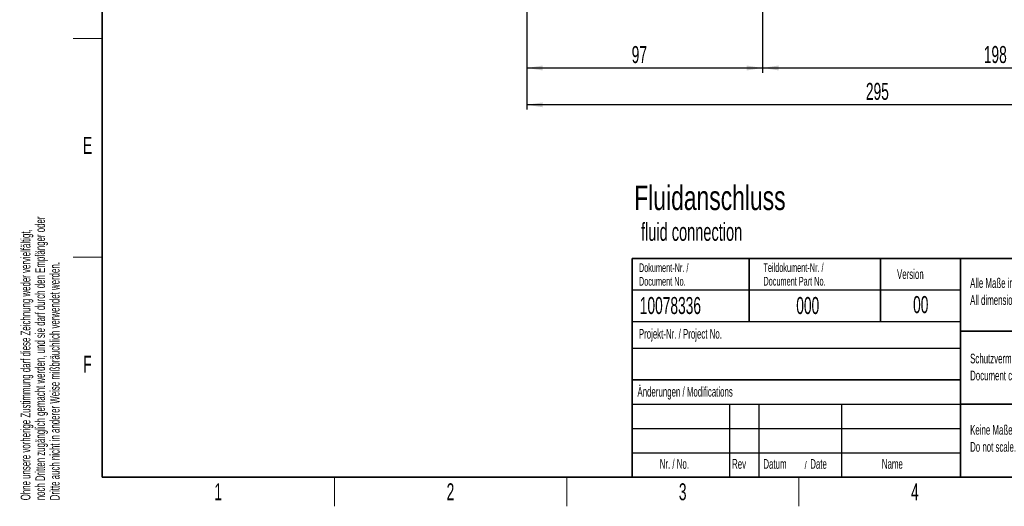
# Paper-space layout 'Blatt5' of a CAD drawing. Header units: millimetres. Extents: x 5 to 418, y 2 to 292.
# Tile 1 of 30: x 9 to 211, y 6 to 106. Entities that reach past the tile are written whole.
import ezdxf

# ---------------------------------------------------------------- set-up
doc = ezdxf.new("R2010")
doc.units = ezdxf.units.MM
doc.layers.add('SLD-0', color=7, linetype='Continuous')
doc.styles.add('SLDTEXTSTYLE0', font='TXT', dxfattribs={"width": 0.7})
doc.styles.add('SLDTEXTSTYLE1', font='TXT', dxfattribs={"width": 0.605})
doc.dimstyles.new('SLDDIMSTYLE6', dxfattribs={"dimtxt": 3.5, "dimasz": 3.302, "dimexe": 0, "dimexo": 0.0625, "dimgap": 0.875, "dimtad": 1, "dimlfac": 2, "dimrnd": 1e-09, "dimzin": 12, "dimdsep": 46, "dimtxsty": 'SLDTEXTSTYLE1', "dimsah": 1, "dimcen": 0.09, "dimadec": 0, "dimazin": 3, "dimtfac": 1, "dimtofl": 0, "dimtmove": 0, "dimatfit": 3, "dimfxl": 1, "dimfrac": 2, "dimtolj": 1, "dimtzin": 12, "dimarcsym": 0})

# ---------------------------------------------------------------- blocks, each defined once
blk = doc.blocks.new('_D_32')
at = {"layer": 'SLD-0', "color": 7}
for p, q in [((113.29, 147.55), (113.29, 95.17)), ((161.79, 125.17), (161.79, 95.17)), ((113.29, 96.17), (161.79, 96.17))]:
    blk.add_line(p, q, dxfattribs=at)
for points in [[(113.29, 96.17), (116.59, 95.66), (116.59, 96.68)], [(161.79, 96.17), (158.49, 96.68), (158.49, 95.66)]]:
    blk.add_solid(points, dxfattribs=at)
at = {"layer": 'SLD-0', "color": 7, "insert": (134.87, 100.68), "char_height": 3.5, "attachment_point": 1, "style": 'SLDTEXTSTYLE1'}
blk.add_mtext('97', dxfattribs=at)
blk = doc.blocks.new('_D_33')
at = {"layer": 'SLD-0', "color": 7}
for p, q in [((113.29, 145.92), (113.29, 87.6)), ((260.79, 125.17), (260.79, 87.6)), ((260.79, 88.6), (113.29, 88.6))]:
    blk.add_line(p, q, dxfattribs=at)
for points in [[(113.29, 88.6), (116.59, 88.09), (116.59, 89.1)], [(260.79, 88.6), (257.49, 89.1), (257.49, 88.09)]]:
    blk.add_solid(points, dxfattribs=at)
at = {"layer": 'SLD-0', "color": 7, "insert": (183.03, 93.11), "char_height": 3.5, "attachment_point": 1, "style": 'SLDTEXTSTYLE1'}
blk.add_mtext('295', dxfattribs=at)
blk = doc.blocks.new('_D_35')
at = {"layer": 'SLD-0', "color": 7}
for p, q in [((161.79, 119.17), (161.79, 95.18)), ((260.79, 119.17), (260.79, 95.18)), ((161.79, 96.18), (260.79, 96.18))]:
    blk.add_line(p, q, dxfattribs=at)
for points in [[(161.79, 96.18), (165.09, 95.67), (165.09, 96.69)], [(260.79, 96.18), (257.49, 96.69), (257.49, 95.67)]]:
    blk.add_solid(points, dxfattribs=at)
at = {"layer": 'SLD-0', "color": 7, "insert": (207.28, 100.69), "char_height": 3.5, "attachment_point": 1, "style": 'SLDTEXTSTYLE1'}
blk.add_mtext('198', dxfattribs=at)

psp = doc.layouts.new('Blatt5')

# ---------------------------------------------------------------- linework, layer by layer
at = {"layer": 'SLD-0', "lineweight": 35}
for p, q in [((26, 282.5), (26, 12)), ((135, 57), (408, 57)), ((135, 57), (135, 12)), ((159, 57), (159, 44)), ((186, 57), (186, 44)), ((202.5, 57), (202.5, 12)), ((202.5, 42), (259, 42)), ((135, 32), (202.5, 32)), ((202.5, 27), (259, 27)), ((26, 12), (408, 12)), ((135, 12), (408, 12))]:
    psp.add_line(p, q, dxfattribs=at)
at = {"layer": 'SLD-0', "lineweight": 18}
for p, q in [((20, 102.25), (26, 102.25)), ((20, 57.25), (26, 57.25)), ((73.75, 6), (73.75, 12)), ((121.5, 6), (121.5, 12)), ((169.25, 6), (169.25, 12))]:
    psp.add_line(p, q, dxfattribs=at)
at = {"layer": 'SLD-0'}
for p, q in [((135, 50.5), (202.5, 50.5)), ((135, 38.5), (202.5, 38.5)), ((135, 27), (202.5, 27)), ((155, 27), (155, 12)), ((161, 27), (161, 12)), ((178, 27), (178, 12)), ((135, 22), (202.5, 22)), ((135, 17), (202.5, 17))]:
    psp.add_line(p, q, dxfattribs=at)
at = {"layer": 'SLD-0', "lineweight": 25}
psp.add_line((135, 44), (202.5, 44), dxfattribs=at)

# ---------------------------------------------------------------- texts
at = {"layer": 'SLD-0', "char_height": 2, "attachment_point": 1, "rotation": 90, "style": 'SLDTEXTSTYLE1'}
for s, insert in [('noch Dritten zugänglich gemacht werden, und sie darf durch den Empfänger oder', (12.2299, 7.2381)), ('Ohne unsere vorherige Zustimmung darf diese Zeichnung weder vervielfältigt,', (9.2299, 7.2381)), ('Dritte auch nicht in anderer Weise mißbräuchlich verwendet werden.', (15.2299, 7.2381))]:
    psp.add_mtext(s, dxfattribs=dict(at, insert=insert))
at = {"layer": 'SLD-0', "style": 'SLDTEXTSTYLE1'}
for s, insert, char_height, attachment_point in [('E', (22.9816, 82.0011), 3.5, 2), ('Dokument-Nr. /', (136.354, 55.9891), 1.8, 1), ('Teildokument-Nr. /', (161.9554, 56.0073), 1.8, 1), ('Version', (189.4285, 54.7601), 2, 1), ('Document No.', (136.354, 53.1891), 1.8, 1), ('Document Part No.', (161.9554, 53.2073), 1.8, 1), ('Alle Maße in Millimeter. /', (204.464, 52.9388), 2, 1), ('10078336', (136.5297, 49.0581), 3.5, 1), ('000', (168.711, 49.0581), 3.5, 1), ('00', (194.3073, 49.2527), 3.5, 2), ('All dimensions in millimetres.', (204.464, 49.4388), 2, 1), ('Projekt-Nr. / Project No.', (136.3454, 42.4834), 2, 1), ('F', (22.9536, 37.0011), 3.5, 2), ('Schutzvermerk ISO 16016 beachten /', (204.464, 37.4058), 2, 1), ('Document control per ISO 16016', (204.464, 33.9058), 2, 1), ('Änderungen / Modifications', (136.0531, 30.5619), 2, 1), ('Keine Maße aus der Zeichnung abnehmen. /', (204.464, 22.729), 2, 1), ('Do not scale.', (204.464, 19.229), 2, 1), ('Nr. / No.', (140.6365, 15.7244), 2, 1), ('Rev', (155.5183, 15.7244), 2, 1), ('Datum', (161.9462, 15.7244), 2, 1), ('/', (170.4292, 15.2243), 1.5, 1), ('Date', (171.5854, 15.7244), 2, 1), ('Name', (186.3108, 15.729), 2, 1), ('1', (49.8527, 10.743), 3.5, 2), ('2', (97.6027, 10.743), 3.5, 2), ('3', (145.3527, 10.743), 3.5, 2), ('4', (193.1027, 10.743), 3.5, 2)]:
    psp.add_mtext(s, dxfattribs=dict(at, insert=insert, char_height=char_height, attachment_point=attachment_point))
at = {"layer": 'SLD-0', "color": 7, "attachment_point": 1}
for s, insert, char_height, style in [('Fluidanschluss', (135.391, 71.9778), 5.027083, 'SLDTEXTSTYLE0'), ('fluid connection', (136.7801, 64.3187), 3.704167, 'SLDTEXTSTYLE1')]:
    psp.add_mtext(s, dxfattribs=dict(at, insert=insert, char_height=char_height, style=style))

# ---------------------------------------------------------------- dimensions: what is measured, and where the dimension line sits
at = {"layer": 'SLD-0', "color": 7}
for base, p1, p2, picture, middle in [((161.7926, 96.1683), (113.2926, 147.5501), (161.7926, 125.1683), '_D_32', (137.5426, 96.1683)), ((113.2926, 88.5959), (260.7926, 125.1683), (113.2926, 145.9183), '_D_33', (187.0426, 88.5959)), ((260.7926, 96.182), (161.7926, 119.1683), (260.7926, 119.1683), '_D_35', (211.2926, 96.182))]:
    dim = psp.add_linear_dim(base=base, p1=p1, p2=p2, dimstyle='SLDDIMSTYLE6', dxfattribs=at)
    dim.commit()
    dim.dimension.update_dxf_attribs({"geometry": picture, "text_midpoint": middle, "dimtype": 160})

doc.saveas('drawing.dxf')
